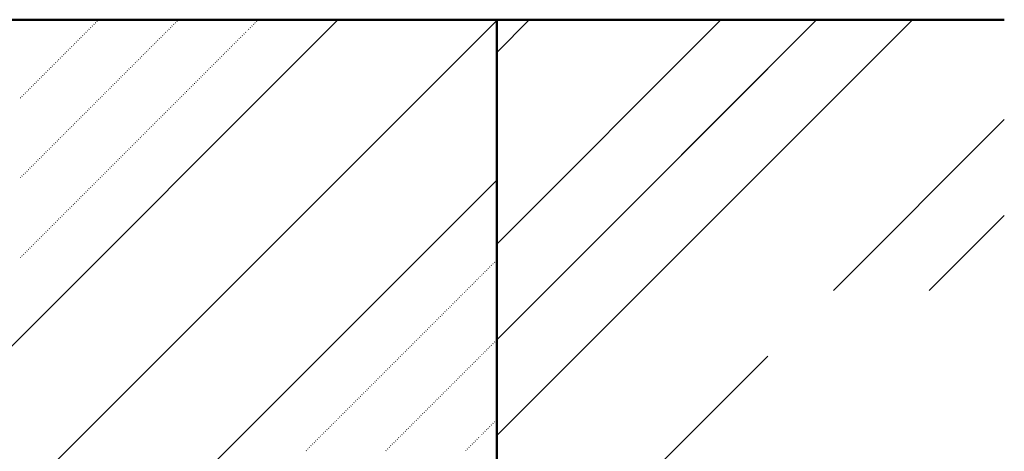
# Model space of a CAD drawing. Header units: millimetres. Extents: x 0 to 1260, y 0 to 297.
# Tile 92 of 104: x 314.25 to 325.15, y 231.51 to 236.3. Entities that reach past the tile are written whole.
import ezdxf

# ---------------------------------------------------------------- set-up
doc = ezdxf.new("R2010")
doc.units = ezdxf.units.MM
for name, pattern in [('K5LT32802', [0]), ('K5LT32806', [0]), ('K5LT_BASIC', [0])]:
    doc.linetypes.add(name, pattern=pattern)
doc.layers.add('Системный слой', color=7, linetype='Continuous')

# ---------------------------------------------------------------- blocks, each defined once
blk = doc.blocks.new('U100')
at = {"layer": 'Системный слой', "color": 7, "linetype": 'K5LT32802', "lineweight": 9}
for p, q in [((299.532, 218.054), (317.774, 236.296)), ((299.532, 216.286), (319.532, 236.286)), ((299.532, 214.518), (319.532, 234.518))]:
    blk.add_line(p, q, dxfattribs=at)
at = {"layer": 'Системный слой', "color": 7, "linetype": 'K5LT32806', "lineweight": 18}
for p, q in [((315.015, 236.188), (315.018, 236.192)), ((315.032, 236.206), (315.036, 236.21)), ((315.05, 236.224), (315.054, 236.227)), ((315.068, 236.241), (315.071, 236.245)), ((315.086, 236.259), (315.089, 236.263)), ((315.103, 236.277), (315.107, 236.28)), ((315.121, 236.294), (315.122, 236.296)), ((315.899, 236.188), (315.902, 236.192)), ((315.916, 236.206), (315.92, 236.21)), ((315.934, 236.224), (315.938, 236.227)), ((315.952, 236.241), (315.955, 236.245)), ((315.969, 236.259), (315.973, 236.263)), ((315.987, 236.277), (315.991, 236.28)), ((316.005, 236.294), (316.006, 236.296)), ((316.783, 236.188), (316.786, 236.192)), ((316.8, 236.206), (316.804, 236.21)), ((316.818, 236.224), (316.821, 236.227)), ((316.836, 236.241), (316.839, 236.245)), ((316.853, 236.259), (316.857, 236.263)), ((316.871, 236.277), (316.875, 236.28)), ((316.889, 236.294), (316.89, 236.296)), ((314.909, 236.082), (314.912, 236.086)), ((314.926, 236.1), (314.93, 236.103)), ((314.944, 236.118), (314.948, 236.121)), ((314.962, 236.135), (314.965, 236.139)), ((314.979, 236.153), (314.983, 236.157)), ((314.997, 236.171), (315.001, 236.174)), ((315.793, 236.082), (315.796, 236.086)), ((315.81, 236.1), (315.814, 236.103)), ((315.828, 236.118), (315.832, 236.121)), ((315.846, 236.135), (315.849, 236.139)), ((315.863, 236.153), (315.867, 236.157)), ((315.881, 236.171), (315.885, 236.174)), ((316.677, 236.082), (316.68, 236.086)), ((316.694, 236.1), (316.698, 236.103)), ((316.712, 236.118), (316.715, 236.121)), ((316.73, 236.135), (316.733, 236.139)), ((316.747, 236.153), (316.751, 236.157)), ((316.765, 236.171), (316.768, 236.174)), ((314.803, 235.976), (314.806, 235.98)), ((314.82, 235.994), (314.824, 235.997)), ((314.838, 236.012), (314.842, 236.015)), ((314.856, 236.029), (314.859, 236.033)), ((314.873, 236.047), (314.877, 236.05)), ((314.891, 236.065), (314.895, 236.068)), ((315.687, 235.976), (315.69, 235.98)), ((315.704, 235.994), (315.708, 235.997)), ((315.722, 236.012), (315.725, 236.015)), ((315.74, 236.029), (315.743, 236.033)), ((315.757, 236.047), (315.761, 236.05)), ((315.775, 236.065), (315.778, 236.068)), ((316.57, 235.976), (316.574, 235.98)), ((316.588, 235.994), (316.592, 235.997)), ((316.606, 236.012), (316.609, 236.015)), ((316.623, 236.029), (316.627, 236.033)), ((316.641, 236.047), (316.645, 236.05)), ((316.659, 236.065), (316.662, 236.068)), ((314.697, 235.87), (314.7, 235.874)), ((314.714, 235.888), (314.718, 235.891)), ((314.732, 235.905), (314.736, 235.909)), ((314.75, 235.923), (314.753, 235.927)), ((314.767, 235.941), (314.771, 235.944)), ((314.785, 235.959), (314.789, 235.962)), ((315.58, 235.87), (315.584, 235.874)), ((315.598, 235.888), (315.602, 235.891)), ((315.616, 235.905), (315.619, 235.909)), ((315.634, 235.923), (315.637, 235.927)), ((315.651, 235.941), (315.655, 235.944)), ((315.669, 235.959), (315.672, 235.962)), ((316.464, 235.87), (316.468, 235.874)), ((316.482, 235.888), (316.486, 235.891)), ((316.5, 235.905), (316.503, 235.909)), ((316.517, 235.923), (316.521, 235.927)), ((316.535, 235.941), (316.539, 235.944)), ((316.553, 235.959), (316.556, 235.962)), ((314.591, 235.764), (314.594, 235.768)), ((314.608, 235.782), (314.612, 235.785)), ((314.626, 235.799), (314.629, 235.803)), ((314.644, 235.817), (314.647, 235.821)), ((314.661, 235.835), (314.665, 235.838)), ((314.679, 235.852), (314.682, 235.856)), ((315.474, 235.764), (315.478, 235.768)), ((315.492, 235.782), (315.496, 235.785)), ((315.51, 235.799), (315.513, 235.803)), ((315.527, 235.817), (315.531, 235.821)), ((315.545, 235.835), (315.549, 235.838)), ((315.563, 235.852), (315.566, 235.856)), ((316.358, 235.764), (316.362, 235.768)), ((316.376, 235.782), (316.38, 235.785)), ((316.394, 235.799), (316.397, 235.803)), ((316.411, 235.817), (316.415, 235.821)), ((316.429, 235.835), (316.433, 235.838)), ((316.447, 235.852), (316.45, 235.856)), ((314.484, 235.658), (314.488, 235.662)), ((314.502, 235.676), (314.506, 235.679)), ((314.52, 235.693), (314.523, 235.697)), ((314.538, 235.711), (314.541, 235.715)), ((314.555, 235.729), (314.559, 235.732)), ((314.573, 235.746), (314.576, 235.75)), ((315.368, 235.658), (315.372, 235.662)), ((315.386, 235.676), (315.39, 235.679)), ((315.404, 235.693), (315.407, 235.697)), ((315.421, 235.711), (315.425, 235.715)), ((315.439, 235.729), (315.443, 235.732)), ((315.457, 235.746), (315.46, 235.75)), ((316.252, 235.658), (316.256, 235.662)), ((316.27, 235.676), (316.273, 235.679)), ((316.288, 235.693), (316.291, 235.697)), ((316.305, 235.711), (316.309, 235.715)), ((316.323, 235.729), (316.326, 235.732)), ((316.341, 235.746), (316.344, 235.75)), ((314.361, 235.534), (314.364, 235.538)), ((314.378, 235.552), (314.382, 235.555)), ((314.396, 235.57), (314.4, 235.573)), ((314.414, 235.587), (314.417, 235.591)), ((314.431, 235.605), (314.435, 235.609)), ((314.449, 235.623), (314.453, 235.626)), ((314.467, 235.64), (314.47, 235.644)), ((315.245, 235.534), (315.248, 235.538)), ((315.262, 235.552), (315.266, 235.555)), ((315.28, 235.57), (315.284, 235.573)), ((315.298, 235.587), (315.301, 235.591)), ((315.315, 235.605), (315.319, 235.609)), ((315.333, 235.623), (315.337, 235.626)), ((315.351, 235.64), (315.354, 235.644)), ((316.129, 235.534), (316.132, 235.538)), ((316.146, 235.552), (316.15, 235.555)), ((316.164, 235.57), (316.167, 235.573)), ((316.182, 235.587), (316.185, 235.591)), ((316.199, 235.605), (316.203, 235.609)), ((316.217, 235.623), (316.22, 235.626)), ((316.235, 235.64), (316.238, 235.644)), ((314.255, 235.428), (314.258, 235.432)), ((314.272, 235.446), (314.276, 235.449)), ((314.29, 235.464), (314.294, 235.467)), ((314.308, 235.481), (314.311, 235.485)), ((314.325, 235.499), (314.329, 235.502)), ((314.343, 235.517), (314.347, 235.52)), ((315.139, 235.428), (315.142, 235.432)), ((315.156, 235.446), (315.16, 235.449)), ((315.174, 235.464), (315.177, 235.467)), ((315.192, 235.481), (315.195, 235.485)), ((315.209, 235.499), (315.213, 235.502)), ((315.227, 235.517), (315.23, 235.52)), ((316.022, 235.428), (316.026, 235.432)), ((316.04, 235.446), (316.044, 235.449)), ((316.058, 235.464), (316.061, 235.467)), ((316.075, 235.481), (316.079, 235.485)), ((316.093, 235.499), (316.097, 235.502)), ((316.111, 235.517), (316.114, 235.52)), ((315.032, 235.322), (315.036, 235.326)), ((315.05, 235.34), (315.054, 235.343)), ((315.068, 235.357), (315.071, 235.361)), ((315.086, 235.375), (315.089, 235.379)), ((315.103, 235.393), (315.107, 235.396)), ((315.121, 235.411), (315.124, 235.414)), ((315.916, 235.322), (315.92, 235.326)), ((315.934, 235.34), (315.938, 235.343)), ((315.952, 235.357), (315.955, 235.361)), ((315.969, 235.375), (315.973, 235.379)), ((315.987, 235.393), (315.991, 235.396)), ((316.005, 235.411), (316.008, 235.414)), ((314.926, 235.216), (314.93, 235.22)), ((314.944, 235.234), (314.948, 235.237)), ((314.962, 235.251), (314.965, 235.255)), ((314.979, 235.269), (314.983, 235.273)), ((314.997, 235.287), (315.001, 235.29)), ((315.015, 235.304), (315.018, 235.308)), ((315.81, 235.216), (315.814, 235.22)), ((315.828, 235.234), (315.832, 235.237)), ((315.846, 235.251), (315.849, 235.255)), ((315.863, 235.269), (315.867, 235.273)), ((315.881, 235.287), (315.885, 235.29)), ((315.899, 235.304), (315.902, 235.308)), ((314.82, 235.11), (314.824, 235.114)), ((314.838, 235.128), (314.842, 235.131)), ((314.856, 235.145), (314.859, 235.149)), ((314.873, 235.163), (314.877, 235.167)), ((314.891, 235.181), (314.895, 235.184)), ((314.909, 235.198), (314.912, 235.202)), ((315.704, 235.11), (315.708, 235.114)), ((315.722, 235.128), (315.725, 235.131)), ((315.74, 235.145), (315.743, 235.149)), ((315.757, 235.163), (315.761, 235.167)), ((315.775, 235.181), (315.778, 235.184)), ((315.793, 235.198), (315.796, 235.202)), ((314.714, 235.004), (314.718, 235.007)), ((314.732, 235.022), (314.736, 235.025)), ((314.75, 235.039), (314.753, 235.043)), ((314.767, 235.057), (314.771, 235.061)), ((314.785, 235.075), (314.789, 235.078)), ((314.803, 235.092), (314.806, 235.096)), ((315.598, 235.004), (315.602, 235.007)), ((315.616, 235.022), (315.619, 235.025)), ((315.634, 235.039), (315.637, 235.043)), ((315.651, 235.057), (315.655, 235.061)), ((315.669, 235.075), (315.672, 235.078)), ((315.687, 235.092), (315.69, 235.096)), ((314.591, 234.88), (314.594, 234.884)), ((314.608, 234.898), (314.612, 234.901)), ((314.626, 234.916), (314.629, 234.919)), ((314.644, 234.933), (314.647, 234.937)), ((314.661, 234.951), (314.665, 234.954)), ((314.679, 234.969), (314.682, 234.972)), ((314.697, 234.986), (314.7, 234.99)), ((315.474, 234.88), (315.478, 234.884)), ((315.492, 234.898), (315.496, 234.901)), ((315.51, 234.916), (315.513, 234.919)), ((315.527, 234.933), (315.531, 234.937)), ((315.545, 234.951), (315.549, 234.954)), ((315.563, 234.969), (315.566, 234.972)), ((315.58, 234.986), (315.584, 234.99)), ((314.484, 234.774), (314.488, 234.778)), ((314.502, 234.792), (314.506, 234.795)), ((314.52, 234.809), (314.523, 234.813)), ((314.538, 234.827), (314.541, 234.831)), ((314.555, 234.845), (314.559, 234.848)), ((314.573, 234.863), (314.576, 234.866)), ((315.368, 234.774), (315.372, 234.778)), ((315.386, 234.792), (315.39, 234.795)), ((315.404, 234.809), (315.407, 234.813)), ((315.421, 234.827), (315.425, 234.831)), ((315.439, 234.845), (315.443, 234.848)), ((315.457, 234.863), (315.46, 234.866)), ((314.378, 234.668), (314.382, 234.672)), ((314.396, 234.686), (314.4, 234.689)), ((314.414, 234.703), (314.417, 234.707)), ((314.431, 234.721), (314.435, 234.725)), ((314.449, 234.739), (314.453, 234.742)), ((314.467, 234.756), (314.47, 234.76)), ((315.262, 234.668), (315.266, 234.672)), ((315.28, 234.686), (315.284, 234.689)), ((315.298, 234.703), (315.301, 234.707)), ((315.315, 234.721), (315.319, 234.725)), ((315.333, 234.739), (315.337, 234.742)), ((315.351, 234.756), (315.354, 234.76)), ((314.272, 234.562), (314.276, 234.566)), ((314.29, 234.58), (314.294, 234.583)), ((314.308, 234.597), (314.311, 234.601)), ((314.325, 234.615), (314.329, 234.619)), ((314.343, 234.633), (314.347, 234.636)), ((314.361, 234.65), (314.364, 234.654)), ((315.156, 234.562), (315.16, 234.566)), ((315.174, 234.58), (315.177, 234.583)), ((315.192, 234.597), (315.195, 234.601)), ((315.209, 234.615), (315.213, 234.619)), ((315.227, 234.633), (315.23, 234.636)), ((315.245, 234.65), (315.248, 234.654)), ((314.255, 234.544), (314.258, 234.548)), ((315.05, 234.456), (315.054, 234.459)), ((315.068, 234.474), (315.071, 234.477)), ((315.086, 234.491), (315.089, 234.495)), ((315.103, 234.509), (315.107, 234.512)), ((315.121, 234.527), (315.124, 234.53)), ((315.139, 234.544), (315.142, 234.548)), ((314.944, 234.35), (314.948, 234.353)), ((314.962, 234.368), (314.965, 234.371)), ((314.979, 234.385), (314.983, 234.389)), ((314.997, 234.403), (315.001, 234.406)), ((315.015, 234.421), (315.018, 234.424)), ((315.032, 234.438), (315.036, 234.442)), ((314.82, 234.226), (314.824, 234.23)), ((314.838, 234.244), (314.842, 234.247)), ((314.856, 234.261), (314.859, 234.265)), ((314.873, 234.279), (314.877, 234.283)), ((314.891, 234.297), (314.895, 234.3)), ((314.909, 234.315), (314.912, 234.318)), ((314.926, 234.332), (314.93, 234.336)), ((314.714, 234.12), (314.718, 234.124)), ((314.732, 234.138), (314.736, 234.141)), ((314.75, 234.155), (314.753, 234.159)), ((314.767, 234.173), (314.771, 234.177)), ((314.785, 234.191), (314.789, 234.194)), ((314.803, 234.208), (314.806, 234.212)), ((314.608, 234.014), (314.612, 234.018)), ((314.626, 234.032), (314.629, 234.035)), ((314.644, 234.049), (314.647, 234.053)), ((314.661, 234.067), (314.665, 234.071)), ((314.679, 234.085), (314.682, 234.088)), ((314.697, 234.102), (314.7, 234.106)), ((314.502, 233.908), (314.506, 233.911)), ((314.52, 233.926), (314.523, 233.929)), ((314.538, 233.943), (314.541, 233.947)), ((314.555, 233.961), (314.559, 233.964)), ((314.573, 233.979), (314.576, 233.982)), ((314.591, 233.996), (314.594, 234)), ((314.396, 233.802), (314.4, 233.805)), ((314.414, 233.82), (314.417, 233.823)), ((314.431, 233.837), (314.435, 233.841)), ((314.449, 233.855), (314.453, 233.858)), ((314.467, 233.873), (314.47, 233.876)), ((314.484, 233.89), (314.488, 233.894)), ((314.272, 233.678), (314.276, 233.682)), ((314.29, 233.696), (314.294, 233.699)), ((314.308, 233.713), (314.311, 233.717)), ((314.325, 233.731), (314.329, 233.735)), ((314.343, 233.749), (314.347, 233.752)), ((314.361, 233.766), (314.364, 233.77)), ((314.378, 233.784), (314.382, 233.788)), ((314.255, 233.66), (314.258, 233.664)), ((319.47, 233.572), (319.473, 233.576)), ((319.487, 233.59), (319.491, 233.593)), ((319.505, 233.607), (319.508, 233.611)), ((319.523, 233.625), (319.526, 233.629)), ((319.364, 233.466), (319.367, 233.47)), ((319.381, 233.484), (319.385, 233.487)), ((319.399, 233.501), (319.402, 233.505)), ((319.417, 233.519), (319.42, 233.523)), ((319.434, 233.537), (319.438, 233.54)), ((319.452, 233.554), (319.455, 233.558)), ((319.257, 233.36), (319.261, 233.363)), ((319.275, 233.378), (319.279, 233.381)), ((319.293, 233.395), (319.296, 233.399)), ((319.31, 233.413), (319.314, 233.416)), ((319.328, 233.431), (319.332, 233.434)), ((319.346, 233.448), (319.349, 233.452)), ((319.151, 233.254), (319.155, 233.257)), ((319.169, 233.272), (319.173, 233.275)), ((319.187, 233.289), (319.19, 233.293)), ((319.204, 233.307), (319.208, 233.31)), ((319.222, 233.325), (319.226, 233.328)), ((319.24, 233.342), (319.243, 233.346)), ((319.045, 233.148), (319.049, 233.151)), ((319.063, 233.165), (319.067, 233.169)), ((319.081, 233.183), (319.084, 233.187)), ((319.098, 233.201), (319.102, 233.204)), ((319.116, 233.218), (319.12, 233.222)), ((319.134, 233.236), (319.137, 233.24)), ((318.922, 233.024), (318.925, 233.028)), ((318.939, 233.042), (318.943, 233.045)), ((318.957, 233.059), (318.96, 233.063)), ((318.975, 233.077), (318.978, 233.081)), ((318.992, 233.095), (318.996, 233.098)), ((319.01, 233.112), (319.014, 233.116)), ((319.028, 233.13), (319.031, 233.134)), ((318.816, 232.918), (318.819, 232.922)), ((318.833, 232.936), (318.837, 232.939)), ((318.851, 232.953), (318.854, 232.957)), ((318.869, 232.971), (318.872, 232.975)), ((318.886, 232.989), (318.89, 232.992)), ((318.904, 233.006), (318.907, 233.01)), ((318.709, 232.812), (318.713, 232.815)), ((318.727, 232.83), (318.731, 232.833)), ((318.745, 232.847), (318.748, 232.851)), ((318.762, 232.865), (318.766, 232.868)), ((318.78, 232.883), (318.784, 232.886)), ((318.798, 232.9), (318.801, 232.904)), ((318.603, 232.706), (318.607, 232.709)), ((318.621, 232.724), (318.625, 232.727)), ((318.639, 232.741), (318.642, 232.745)), ((318.656, 232.759), (318.66, 232.762)), ((318.674, 232.777), (318.678, 232.78)), ((318.692, 232.794), (318.695, 232.798)), ((319.487, 232.706), (319.491, 232.709)), ((319.505, 232.724), (319.508, 232.727)), ((319.523, 232.741), (319.526, 232.745)), ((318.497, 232.6), (318.501, 232.603)), ((318.515, 232.617), (318.519, 232.621)), ((318.533, 232.635), (318.536, 232.639)), ((318.55, 232.653), (318.554, 232.656)), ((318.568, 232.67), (318.572, 232.674)), ((318.586, 232.688), (318.589, 232.692)), ((319.381, 232.6), (319.385, 232.603)), ((319.399, 232.617), (319.402, 232.621)), ((319.417, 232.635), (319.42, 232.639)), ((319.434, 232.653), (319.438, 232.656)), ((319.452, 232.67), (319.455, 232.674)), ((319.47, 232.688), (319.473, 232.692)), ((318.391, 232.494), (318.395, 232.497)), ((318.409, 232.511), (318.412, 232.515)), ((318.427, 232.529), (318.43, 232.533)), ((318.444, 232.547), (318.448, 232.55)), ((318.462, 232.564), (318.465, 232.568)), ((318.48, 232.582), (318.483, 232.586)), ((319.275, 232.494), (319.279, 232.497)), ((319.293, 232.511), (319.296, 232.515)), ((319.31, 232.529), (319.314, 232.533)), ((319.328, 232.547), (319.332, 232.55)), ((319.346, 232.564), (319.349, 232.568)), ((319.364, 232.582), (319.367, 232.586)), ((318.268, 232.37), (318.271, 232.373)), ((318.285, 232.388), (318.289, 232.391)), ((318.303, 232.405), (318.306, 232.409)), ((318.321, 232.423), (318.324, 232.427)), ((318.338, 232.441), (318.342, 232.444)), ((318.356, 232.458), (318.359, 232.462)), ((318.374, 232.476), (318.377, 232.48)), ((319.151, 232.37), (319.155, 232.373)), ((319.169, 232.388), (319.173, 232.391)), ((319.187, 232.405), (319.19, 232.409)), ((319.204, 232.423), (319.208, 232.427)), ((319.222, 232.441), (319.226, 232.444)), ((319.24, 232.458), (319.243, 232.462)), ((319.257, 232.476), (319.261, 232.48)), ((318.161, 232.264), (318.165, 232.267)), ((318.179, 232.282), (318.183, 232.285)), ((318.197, 232.299), (318.2, 232.303)), ((318.214, 232.317), (318.218, 232.32)), ((318.232, 232.335), (318.236, 232.338)), ((318.25, 232.352), (318.253, 232.356)), ((319.045, 232.264), (319.049, 232.267)), ((319.063, 232.282), (319.067, 232.285)), ((319.081, 232.299), (319.084, 232.303)), ((319.098, 232.317), (319.102, 232.32)), ((319.116, 232.335), (319.12, 232.338)), ((319.134, 232.352), (319.137, 232.356)), ((318.055, 232.158), (318.059, 232.161)), ((318.073, 232.176), (318.077, 232.179)), ((318.091, 232.193), (318.094, 232.197)), ((318.108, 232.211), (318.112, 232.214)), ((318.126, 232.229), (318.13, 232.232)), ((318.144, 232.246), (318.147, 232.25)), ((318.939, 232.158), (318.943, 232.161)), ((318.957, 232.176), (318.96, 232.179)), ((318.975, 232.193), (318.978, 232.197)), ((318.992, 232.211), (318.996, 232.214)), ((319.01, 232.229), (319.014, 232.232)), ((319.028, 232.246), (319.031, 232.25)), ((317.949, 232.052), (317.953, 232.055)), ((317.967, 232.069), (317.971, 232.073)), ((317.985, 232.087), (317.988, 232.091)), ((318.002, 232.105), (318.006, 232.108)), ((318.02, 232.122), (318.024, 232.126)), ((318.038, 232.14), (318.041, 232.144)), ((318.833, 232.052), (318.837, 232.055)), ((318.851, 232.069), (318.854, 232.073)), ((318.869, 232.087), (318.872, 232.091)), ((318.886, 232.105), (318.89, 232.108)), ((318.904, 232.122), (318.907, 232.126)), ((318.922, 232.14), (318.925, 232.144)), ((317.843, 231.946), (317.847, 231.949)), ((317.861, 231.963), (317.864, 231.967)), ((317.879, 231.981), (317.882, 231.985)), ((317.896, 231.999), (317.9, 232.002)), ((317.914, 232.016), (317.917, 232.02)), ((317.932, 232.034), (317.935, 232.038)), ((318.727, 231.946), (318.731, 231.949)), ((318.745, 231.963), (318.748, 231.967)), ((318.762, 231.981), (318.766, 231.985)), ((318.78, 231.999), (318.784, 232.002)), ((318.798, 232.016), (318.801, 232.02)), ((318.816, 232.034), (318.819, 232.038)), ((317.737, 231.84), (317.741, 231.843)), ((317.755, 231.857), (317.758, 231.861)), ((317.773, 231.875), (317.776, 231.879)), ((317.79, 231.893), (317.794, 231.896)), ((317.808, 231.91), (317.811, 231.914)), ((317.826, 231.928), (317.829, 231.932)), ((318.621, 231.84), (318.625, 231.843)), ((318.639, 231.857), (318.642, 231.861)), ((318.656, 231.875), (318.66, 231.879)), ((318.674, 231.893), (318.678, 231.896)), ((318.692, 231.91), (318.695, 231.914)), ((318.709, 231.928), (318.713, 231.932)), ((319.505, 231.84), (319.508, 231.843)), ((319.523, 231.857), (319.526, 231.861)), ((317.613, 231.716), (317.617, 231.719)), ((317.631, 231.734), (317.635, 231.737)), ((317.649, 231.751), (317.652, 231.755)), ((317.666, 231.769), (317.67, 231.772)), ((317.684, 231.787), (317.688, 231.79)), ((317.702, 231.804), (317.705, 231.808)), ((317.719, 231.822), (317.723, 231.825)), ((318.497, 231.716), (318.501, 231.719)), ((318.515, 231.734), (318.519, 231.737)), ((318.533, 231.751), (318.536, 231.755)), ((318.55, 231.769), (318.554, 231.772)), ((318.568, 231.787), (318.572, 231.79)), ((318.586, 231.804), (318.589, 231.808)), ((318.603, 231.822), (318.607, 231.825)), ((319.381, 231.716), (319.385, 231.719)), ((319.399, 231.734), (319.402, 231.737)), ((319.417, 231.751), (319.42, 231.755)), ((319.434, 231.769), (319.438, 231.772)), ((319.452, 231.787), (319.455, 231.79)), ((319.47, 231.804), (319.473, 231.808)), ((319.487, 231.822), (319.491, 231.825)), ((317.507, 231.61), (317.511, 231.613)), ((317.525, 231.627), (317.529, 231.631)), ((317.543, 231.645), (317.546, 231.649)), ((317.56, 231.663), (317.564, 231.666)), ((317.578, 231.681), (317.582, 231.684)), ((317.596, 231.698), (317.599, 231.702)), ((318.391, 231.61), (318.395, 231.613)), ((318.409, 231.627), (318.412, 231.631)), ((318.427, 231.645), (318.43, 231.649)), ((318.444, 231.663), (318.448, 231.666)), ((318.462, 231.681), (318.465, 231.684)), ((318.48, 231.698), (318.483, 231.702)), ((319.275, 231.61), (319.279, 231.613)), ((319.293, 231.627), (319.296, 231.631)), ((319.31, 231.645), (319.314, 231.649)), ((319.328, 231.663), (319.332, 231.666)), ((319.346, 231.681), (319.349, 231.684)), ((319.364, 231.698), (319.367, 231.702)), ((317.419, 231.521), (317.423, 231.525)), ((317.437, 231.539), (317.44, 231.543)), ((317.454, 231.557), (317.458, 231.56)), ((317.472, 231.574), (317.476, 231.578)), ((317.49, 231.592), (317.493, 231.596)), ((318.303, 231.521), (318.306, 231.525)), ((318.321, 231.539), (318.324, 231.543)), ((318.338, 231.557), (318.342, 231.56)), ((318.356, 231.574), (318.359, 231.578)), ((318.374, 231.592), (318.377, 231.596)), ((319.187, 231.521), (319.19, 231.525)), ((319.204, 231.539), (319.208, 231.543)), ((319.222, 231.557), (319.226, 231.56)), ((319.24, 231.574), (319.243, 231.578)), ((319.257, 231.592), (319.261, 231.596))]:
    blk.add_line(p, q, dxfattribs=at)
blk = doc.blocks.new('U102')
at = {"layer": 'Системный слой', "color": 7, "linetype": 'K5LT32802', "lineweight": 9}
for p, q in [((319.532, 235.933), (319.895, 236.296)), ((319.532, 233.811), (322.016, 236.296)), ((319.532, 232.751), (322.532, 235.751)), ((319.532, 231.69), (322.532, 234.69)), ((319.532, 229.569), (322.532, 232.569))]:
    blk.add_line(p, q, dxfattribs=at)
blk = doc.blocks.new('U118')
at = {"layer": 'Системный слой', "color": 7, "linetype": 'K5LT32802', "lineweight": 9}
for p, q in [((319.532, 235.933), (319.895, 236.296)), ((319.532, 233.811), (322.016, 236.296)), ((320.077, 233.296), (323.077, 236.296)), ((321.138, 233.296), (324.138, 236.296)), ((323.259, 233.296), (325.152, 235.189)), ((324.32, 233.296), (325.152, 234.128))]:
    blk.add_line(p, q, dxfattribs=at)

msp = doc.modelspace()

# ---------------------------------------------------------------- linework, layer by layer
at = {"layer": 'Системный слой', "color": 7, "linetype": 'K5LT_BASIC', "lineweight": 50}
for p, q in [((299.53201, 236.29573), (319.53201, 236.29573)), ((319.53201, 236.29573), (319.53201, 210.86372)), ((319.53201, 236.29573), (325.15201, 236.29573))]:
    msp.add_line(p, q, dxfattribs=at)

# ---------------------------------------------------------------- block references
at = {"layer": 'Системный слой'}
for name in ['U102', 'U100', 'U118']:
    msp.add_blockref(name, (0, 0), dxfattribs=at)

doc.saveas('drawing.dxf')
